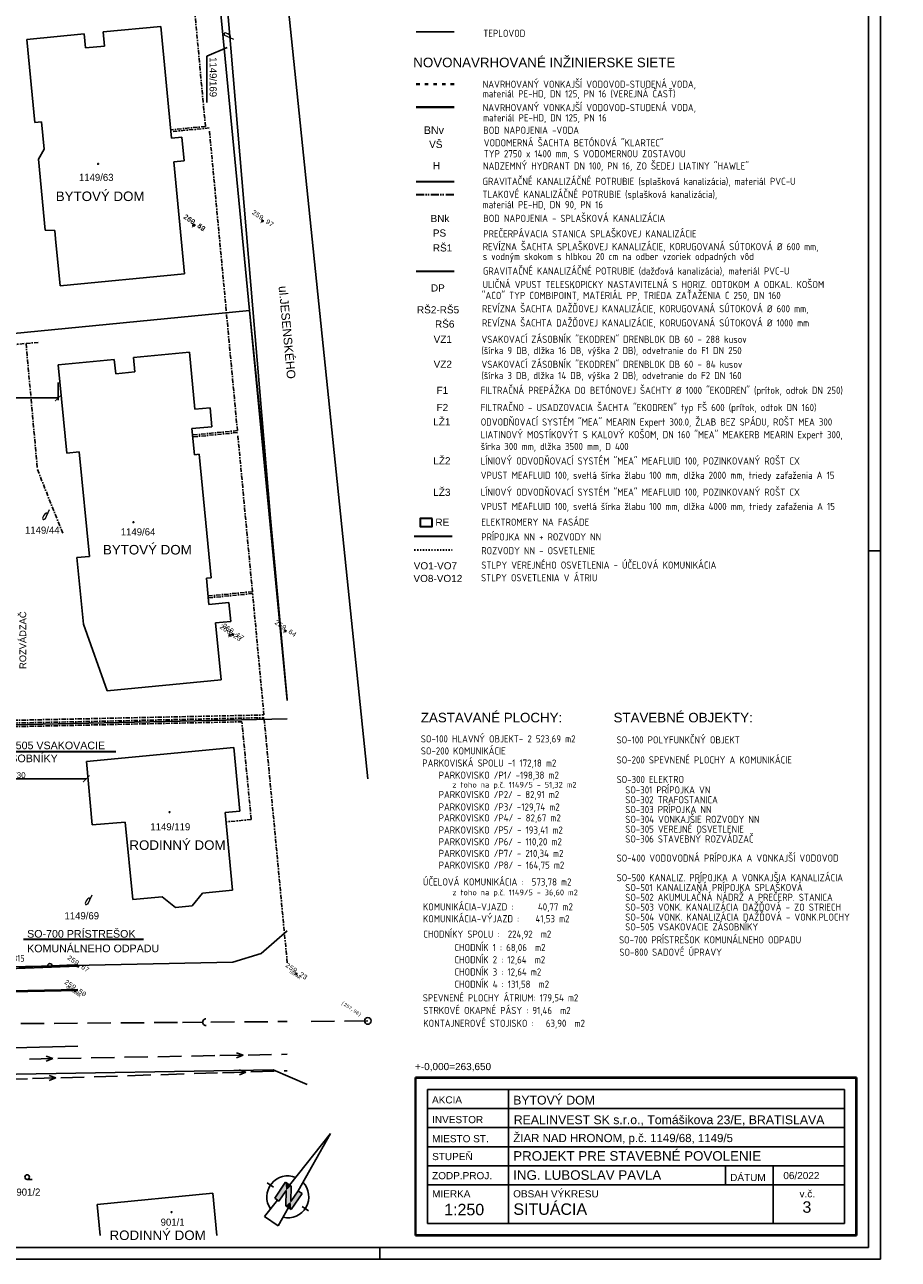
# Model space of a CAD drawing. Extents: x 4743276 to 9726129, y -4307434 to -1665362.
# Tile 57 of 121: x 4902258 to 4993869, y -2115181 to -1985786. Entities that reach past the tile are written whole.
import ezdxf
from ezdxf.enums import TextEntityAlignment as Align

# ---------------------------------------------------------------- set-up
doc = ezdxf.new("R2010")
doc.units = 0
doc.header["$MEASUREMENT"] = 0
for name, pattern in [('ACAD_ISO03W100', [30, 12, -18]), ('ACAD_ISO12W100', [22, 12, -3, 0.5, -3, 0.5, -3]), ('BODKOCIARKOVANA_3', [5.6, 3, -1.3, 0, -1.3])]:
    doc.linetypes.add(name, pattern=pattern)
doc.layers.get('0').update_dxf_attribs({"linetype": 'CONTINUOUS'})
doc.layers.get('Defpoints').update_dxf_attribs({"color": 61, "linetype": 'CONTINUOUS'})
for name, color, linetype in [('body', 7, 'CONTINUOUS'), ('KÓTY', 4, 'CONTINUOUS'), ('MÚRY', 1, 'CONTINUOUS'), ('POZEMOK', 8, 'CONTINUOUS'), ('siete', 6, 'CONTINUOUS'), ('TENKÁ', 7, 'CONTINUOUS'), ('Výšky', 64, 'CONTINUOUS'), ('ZARIADOVACIE', 144, 'CONTINUOUS')]:
    doc.layers.add(name, color=color, linetype=linetype)
doc.styles.add('ARIAL', font='arial.ttf')
doc.styles.add('MONOTXT', font='MONOTXT', dxfattribs={"height": 0.2})
doc.styles.add('ROMANS', font='ROMANS', dxfattribs={"height": 0.2})
doc.styles.get("Standard").update_dxf_attribs({"font": 'TXT', "width": 0.612})
doc.styles.add('styl1', font='arial.ttf')
doc.styles.add('Style-Arial', font='arial.ttf')
doc.styles.add('STYLE1', font='isocp.shx')
doc.dimstyles.new('STANDARD 200', dxfattribs={"dimtxt": 600, "dimasz": 700, "dimexe": 10, "dimexo": 200, "dimgap": 100, "dimtad": 1, "dimdsep": 46, "dimlunit": 6, "dimtxsty": 'Style-Arial', "dimblk": 'ARCHTICK', "dimblk1": 'OBLIQUE', "dimblk2": 'ARCHTICK', "dimcen": 2.5, "dimse1": 1, "dimse2": 1, "dimadec": 0, "dimazin": 0, "dimtfac": 1, "dimtmove": 1, "dimatfit": 3, "dimldrblk": 'OBLIQUE', "dimfxl": 1, "dimtolj": 1, "dimtzin": 0, "dimarcsym": 0})
doc.dimstyles.new('STANDARD 250', dxfattribs={"dimtxt": 700, "dimasz": 750, "dimexe": 10, "dimexo": 200, "dimgap": 100, "dimtad": 1, "dimdsep": 46, "dimlunit": 6, "dimtxsty": 'STYLE1', "dimblk1": 'OBLIQUE', "dimblk2": 'OBLIQUE', "dimsah": 1, "dimcen": 2.5, "dimse1": 1, "dimse2": 1, "dimadec": 0, "dimazin": 0, "dimtfac": 1, "dimtmove": 1, "dimatfit": 3, "dimldrblk": 'OBLIQUE', "dimfxl": 1, "dimtolj": 1, "dimtzin": 0, "dimarcsym": 0})

# ---------------------------------------------------------------- blocks, each defined once
blk = doc.blocks.new('Sev16')
for p, q in [((0, 32.01), (-2.16, 4.5)), ((0, 32.01), (0, 32.01)), ((0, 32.01), (2.16, 4.5)), ((-7.22, 0), (-10.41, 0)), ((-4.21, 4.5), (-1.41, 4.5)), ((-4.21, 4.5), (-4.21, -3.58)), ((-4.21, -3.58), (-4.21, 4.36)), ((1.38, -3.58), (-2.11, 1.85)), ((-2.11, 1.85), (-2.11, -3.61)), ((-1.41, 4.5), (2.11, -0.97)), ((2.11, -0.97), (2.11, 4.53)), ((4.21, 4.5), (2.11, 4.5)), ((4.21, -3.58), (4.21, 4.5)), ((7.22, 0), (10.41, 0)), ((-4.21, -3.58), (-2.11, -3.58)), ((-3.47, -12.25), (-2.79, -3.58)), ((4.21, -3.58), (1.38, -3.58)), ((3.47, -12.25), (2.79, -3.58)), ((-3.47, -12.25), (3.47, -12.25))]:
    blk.add_line(p, q)
for start, end in [(102.0008, 249.0363), (290.9637, 77.999)]:
    blk.add_arc((0, 0), 8.81, start, end)
for points in [[(-4.21, -3.58), (-2.11, -3.58), (-4.21, 4.5), (-2.11, 1.85)], [(-2.11, 1.85), (-1.41, 4.5), (-4.21, 4.5)], [(1.38, -3.58), (2.11, -0.97), (-2.11, 1.85), (-1.41, 4.5)], [(4.21, -3.58), (4.21, 4.5), (2.11, -0.97), (2.11, 4.5)], [(1.38, -3.58), (4.21, -3.58), (2.11, -0.97)]]:
    blk.add_solid(points)
blk = doc.blocks.new('_ArchTick')
at = {"color": 0, "linetype": 'ByBlock', "const_width": 0.15}
blk.add_lwpolyline([(-0.5, -0.5), (0.5, 0.5)], dxfattribs=at)
blk = doc.blocks.new('*D42227')
at = {"layer": 'Defpoints', "color": 0}
for p in [(4881994, -2021484), (4905774, -2021884), (4905774, -2024895)]:
    blk.add_point(p, dxfattribs=at)
at = {"layer": 'ZARIADOVACIE', "color": 0, "lineweight": -2}
blk.add_line((4881994, -2024895), (4905774, -2024895), dxfattribs=at)
at = {"layer": 'ZARIADOVACIE', "color": 0, "linetype": 'ByBlock', "lineweight": -2, "xscale": 700, "yscale": 700, "zscale": 700, "rotation": 180}
blk.add_blockref('_ArchTick', (4881994, -2024895), dxfattribs=at)
at = {"layer": 'ZARIADOVACIE', "color": 0, "linetype": 'ByBlock', "lineweight": -2, "xscale": 700, "yscale": 700, "zscale": 700}
blk.add_blockref('_ArchTick', (4905774, -2024895), dxfattribs=at)
at = {"layer": 'ZARIADOVACIE', "color": 0, "insert": (4896650, -2024377), "char_height": 600, "attachment_point": 5, "style": 'Style-Arial'}
blk.add_mtext('\\A1;23ﾠ780', dxfattribs=at)
blk = doc.blocks.new('_OBLIQUE')
at = {"color": 0, "linetype": 'ByBlock'}
blk.add_line((-0.5, -0.5), (0.5, 0.5), dxfattribs=at)
blk = doc.blocks.new('*D42228')
at = {"layer": 'Defpoints', "color": 0}
for p in [(4881994, -2062134), (4908724, -2062534), (4908724, -2064816)]:
    blk.add_point(p, dxfattribs=at)
at = {"layer": 'ZARIADOVACIE', "color": 0, "lineweight": -2}
blk.add_line((4881994, -2064816), (4908724, -2064816), dxfattribs=at)
at = {"layer": 'ZARIADOVACIE', "color": 0, "linetype": 'ByBlock', "lineweight": -2, "xscale": 700, "yscale": 700, "zscale": 700, "rotation": 180}
blk.add_blockref('_ArchTick', (4881994, -2064816), dxfattribs=at)
at = {"layer": 'ZARIADOVACIE', "color": 0, "linetype": 'ByBlock', "lineweight": -2, "xscale": 700, "yscale": 700, "zscale": 700}
blk.add_blockref('_ArchTick', (4908724, -2064816), dxfattribs=at)
at = {"layer": 'ZARIADOVACIE', "color": 0, "insert": (4900802, -2064445), "char_height": 600, "attachment_point": 5, "style": 'Style-Arial'}
blk.add_mtext('\\A1;26ﾠ730', dxfattribs=at)
blk = doc.blocks.new('*D42269')
at = {"layer": 'Defpoints', "color": 0}
for p in [(4900502, -2083930), (4899687, -2084851), (4900502, -2084851)]:
    blk.add_point(p, dxfattribs=at)
at = {"layer": 'KÓTY', "color": 0, "lineweight": -2}
blk.add_line((4899687, -2083930), (4900502, -2083930), dxfattribs=at)
at = {"layer": 'KÓTY', "color": 0, "linetype": 'ByBlock', "lineweight": -2, "xscale": 750, "yscale": 750, "zscale": 750, "rotation": 180}
blk.add_blockref('_OBLIQUE', (4899687, -2083930), dxfattribs=at)
at = {"layer": 'KÓTY', "color": 0, "linetype": 'ByBlock', "lineweight": -2, "xscale": 750, "yscale": 750, "zscale": 750}
blk.add_blockref('_OBLIQUE', (4900502, -2083930), dxfattribs=at)
at = {"layer": 'KÓTY', "color": 0, "insert": (4901630, -2083636), "char_height": 700, "attachment_point": 5, "style": 'STYLE1'}
blk.add_mtext('\\A1;815', dxfattribs=at)

msp = doc.modelspace()

# ---------------------------------------------------------------- linework, layer by layer
for q in [(4923480, -1988169), (4921363, -1993935.5)]:
    msp.add_line((4921363, -1989100), q)
at = {"layer": 'body', "color": 1, "linetype": 'Continuous'}
for p, q in [((4919973.556, -2006799.071), (4919834.733, -2006826.056)), ((4920010.268, -2006780.41), (4919871.445, -2006807.394)), ((4919973.556, -2006799.071), (4919946.572, -2006660.248)), ((4919973.556, -2006799.071), (4920112.379, -2006772.087)), ((4919973.556, -2006799.071), (4920000.541, -2006937.894)), ((4920010.268, -2006780.41), (4919983.283, -2006641.587)), ((4920010.268, -2006780.41), (4920149.091, -2006753.425)), ((4920010.268, -2006780.41), (4920037.252, -2006919.233)), ((4927185.779, -2006355.211), (4927046.956, -2006382.196)), ((4927185.779, -2006355.211), (4927158.794, -2006216.388)), ((4927185.779, -2006355.211), (4927324.602, -2006328.227)), ((4927185.779, -2006355.211), (4927212.763, -2006494.035)), ((4923784.171, -2049757.159), (4923757.186, -2049618.336)), ((4924081.041, -2049687.207), (4924054.056, -2049548.384)), ((4929566.57, -2049324.702), (4929427.747, -2049351.686)), ((4929566.57, -2049324.702), (4929539.586, -2049185.879)), ((4929566.57, -2049324.702), (4929705.394, -2049297.717)), ((4929566.57, -2049324.702), (4929593.555, -2049463.525)), ((4923784.171, -2049757.159), (4923645.347, -2049784.143)), ((4923784.171, -2049757.159), (4923922.994, -2049730.174)), ((4923784.171, -2049757.159), (4923811.155, -2049895.982)), ((4924081.041, -2049687.207), (4923942.217, -2049714.192)), ((4924081.041, -2049687.207), (4924219.864, -2049660.223)), ((4924081.041, -2049687.207), (4924108.025, -2049826.03)), ((4907828.576, -2084462.154), (4907689.753, -2084489.138)), ((4907828.576, -2084462.154), (4907801.592, -2084323.331)), ((4907828.576, -2084462.154), (4907967.399, -2084435.169)), ((4907828.576, -2084462.154), (4907855.561, -2084600.977)), ((4930722.062, -2085260.519), (4930583.239, -2085287.504)), ((4930722.062, -2085260.519), (4930695.078, -2085121.696)), ((4930722.062, -2085260.519), (4930860.885, -2085233.535)), ((4930722.062, -2085260.519), (4930749.047, -2085399.342)), ((4907521.334, -2087013.537), (4907382.511, -2087040.521)), ((4907521.334, -2087013.537), (4907494.35, -2086874.714)), ((4907521.334, -2087013.537), (4907660.157, -2086986.552)), ((4907521.334, -2087013.537), (4907548.319, -2087152.36))]:
    msp.add_line(p, q, dxfattribs=at)
at = {"layer": 'MÚRY', "linetype": 'Continuous'}
for p, q in [((4916520.062, -1985960.246), (4910495.564, -1986540.609)), ((4917652.082, -1997676.262), (4916520.062, -1985960.246)), ((4908503.079, -1986740.62), (4902478.581, -1987320.984)), ((4902478.581, -1987320.984), (4903321.768, -1996031.692)), ((4908647.593, -1988225.247), (4908503.079, -1986740.62)), ((4910495.564, -1986540.609), (4910642.776, -1988039.118)), ((4910642.776, -1988039.118), (4908647.593, -1988225.247)), ((4903321.768, -1996031.692), (4904021.085, -1995960.59)), ((4904021.085, -1995960.59), (4904302.408, -1998816.086)), ((4918748.199, -1997571.249), (4917652.082, -1997676.262)), ((4918987.126, -2000060.408), (4918748.199, -1997571.249)), ((4904302.408, -1998816.086), (4903703.096, -1999883.431)), ((4903703.096, -1999883.431), (4904422.772, -2007328.736)), ((4917891.009, -2000165.421), (4918987.126, -2000060.408)), ((4919031.319, -2011887.029), (4917891.009, -2000165.421)), ((4904422.772, -2007328.736), (4905432.116, -2007370.252)), ((4905432.116, -2007370.252), (4905505.137, -2008227.671)), ((4905505.137, -2008227.671), (4905994.371, -2013153.354)), ((4905994.371, -2013153.354), (4919031.319, -2011887.029)), ((4911657.807, -2020869.473), (4905783.12, -2021442.327)), ((4911805.019, -2022367.982), (4911657.807, -2020869.473)), ((4919527.676, -2020110.491), (4913652.99, -2020683.344)), ((4913652.99, -2020683.344), (4913791.912, -2022176.261)), ((4920097.246, -2026079.46), (4919527.676, -2020110.491)), ((4905783.12, -2021442.327), (4906681.61, -2030696.948)), ((4913791.912, -2022176.261), (4911805.019, -2022367.982)), ((4921695.629, -2025927.241), (4920097.246, -2026079.46)), ((4921881.758, -2027922.424), (4921695.629, -2025927.241)), ((4919794.991, -2028119.151), (4921881.758, -2027922.424)), ((4920060.318, -2030855.299), (4919794.991, -2028119.151)), ((4906681.61, -2030696.948), (4907974.777, -2030568.04)), ((4907974.777, -2030568.04), (4909038.783, -2041526.511)), ((4920562.584, -2030808.092), (4920060.318, -2030855.299)), ((4921810.02, -2043747.864), (4920562.584, -2030808.092)), ((4909038.783, -2041526.511), (4907742.917, -2041641.537)), ((4907742.917, -2041641.537), (4908420.783, -2048612.34)), ((4921316.044, -2043800.663), (4921810.02, -2043747.864)), ((4921581.371, -2046536.81), (4921316.044, -2043800.663)), ((4923673.73, -2046331.792), (4921581.371, -2046536.81)), ((4923859.859, -2048326.975), (4923673.73, -2046331.792)), ((4922275.358, -2048476.496), (4923859.859, -2048326.975)), ((4908420.783, -2048612.34), (4910904.096, -2055606.778)), ((4922853.218, -2054451.057), (4922275.358, -2048476.496)), ((4910904.096, -2055606.778), (4922853.218, -2054451.057)), ((4924176.595, -2061555.708), (4908728.385, -2063017.006)), ((4924806.279, -2068204.52), (4924176.595, -2061555.708)), ((4908728.385, -2063017.006), (4909349.778, -2069660.225)), ((4923285.598, -2068348.839), (4924806.279, -2068204.52)), ((4924051.505, -2076476.685), (4923285.598, -2068348.839)), ((4909349.778, -2069660.225), (4912796.036, -2069379.325)), ((4912796.036, -2069379.325), (4913609.377, -2077454.731)), ((4920901.782, -2076800.793), (4924051.505, -2076476.685)), ((4913609.377, -2077454.731), (4916667.321, -2077177.277)), ((4916667.321, -2077177.277), (4918073.011, -2078294.298)), ((4919807.324, -2078137.267), (4920901.782, -2076800.793)), ((4918073.011, -2078294.298), (4919807.324, -2078137.267)), ((4921985.345, -2108241.974), (4909844.57, -2109449.356)), ((4922418.483, -2112681), (4921985.345, -2108241.974)), ((4909844.57, -2109449.356), (4910177.476, -2112681))]:
    msp.add_line(p, q, dxfattribs=at)
at = {"layer": 'POZEMOK', "linetype": 'Continuous'}
for p, q in [((4928368.193, -1969181), (4938233.5, -2064832.218)), ((4925830.63, -2015737.429), (4922457.881, -1980894.596)), ((4925830.63, -2015737.429), (4922457.881, -1980894.596)), ((4923234.9, -1980815.593), (4928048.112, -2037521.725)), ((4923234.9, -1980815.593), (4928048.112, -2037521.725)), ((4894392.604, -2018801.317), (4925830.63, -2015737.429)), ((4929792.5, -2056613.846), (4925830.63, -2015737.429)), ((4928048.112, -2037521.725), (4925830.63, -2015737.429)), ((4928048.112, -2037521.725), (4929792.5, -2056508.363)), ((4928048.112, -2037521.725), (4929792.5, -2056508.363)), ((4921810.02, -2043747.864), (4921316.044, -2043800.663)), ((4898242.785, -2059213.23), (4929792.5, -2058537.41)), ((4898242.785, -2059213.23), (4929792.5, -2058537.41)), ((4929792.5, -2080766.467), (4927066.41, -2083130.079)), ((4927066.41, -2083130.079), (4929792.5, -2080766.467)), ((4927066.41, -2083130.079), (4924082.657, -2084048.622)), ((4924082.657, -2084048.622), (4927066.41, -2083130.079)), ((4924082.657, -2084048.622), (4900676.958, -2084521.097)), ((4900676.958, -2084521.097), (4924082.657, -2084048.622)), ((4890577.573, -2095971.115), (4928320.64, -2095326.579)), ((4890577.573, -2095971.115), (4928320.64, -2095326.579)), ((4928320.64, -2095326.579), (4931893.076, -2096843.616))]:
    msp.add_line(p, q, dxfattribs=at)
at = {"layer": 'siete', "linetype": 'BODKOCIARKOVANA_3', "lineweight": 25, "ltscale": 150}
for p, q in [((4921213.195, -1996447.702), (4920026.461, -1983726.657)), ((4921213.195, -1996447.702), (4917567.619, -1996804.911)), ((4921605.068, -1996610.263), (4917587.123, -1997003.958)), ((4924564.44, -2028332.88), (4921605.068, -1996610.263)), ((4924564.44, -2028332.88), (4919860.412, -2028793.8)), ((4924583.017, -2028532.018), (4919879.915, -2028992.847)), ((4926138.727, -2045208.245), (4924583.017, -2028532.018)), ((4926138.727, -2045208.245), (4921496.446, -2045663.115)), ((4926158.23, -2045407.292), (4921515.949, -2045862.162)), ((4927344.964, -2058128.338), (4926158.23, -2045407.292)), ((4897720.381, -2058762.921), (4927344.964, -2058128.338)), ((4897720.381, -2059051.921), (4927358.666, -2058417.044)), ((4929792.5, -2084115.82), (4927358.666, -2058417.044)), ((4897720.381, -2059427.421), (4925038.547, -2058842.243)), ((4926009.5, -2069094.5), (4925038.547, -2058842.243)), ((4926009.5, -2069094.5), (4923379.219, -2069342.358))]:
    msp.add_line(p, q, dxfattribs=at)
at = {"layer": 'siete', "color": 40, "linetype": 'Continuous'}
msp.add_line((4943322.978, -1986521.2), (4947300.396, -1986521.2), dxfattribs=at)
at = {"layer": 'siete', "color": 5, "linetype": 'ACAD_ISO03W100', "lineweight": 40, "ltscale": 30}
msp.add_line((4943322.978, -1992013.074), (4947300.396, -1992013.074), dxfattribs=at)
at = {"layer": 'siete', "color": 5, "lineweight": 40, "ltscale": 50}
msp.add_line((4943322.978, -1994435.074), (4947300.396, -1994435.074), dxfattribs=at)
at = {"layer": 'siete', "color": 47, "lineweight": 35, "ltscale": 0.25}
msp.add_line((4943322.978, -2002222.036), (4947300.396, -2002222.036), dxfattribs=at)
at = {"layer": 'siete', "color": 47, "linetype": 'ACAD_ISO12W100', "lineweight": 35, "ltscale": 70}
msp.add_line((4943322.978, -2003581.036), (4947300.396, -2003581.036), dxfattribs=at)
at = {"layer": 'siete', "color": 55, "lineweight": 35, "ltscale": 0.8}
msp.add_line((4943322.978, -2011616.207), (4947300.396, -2011616.207), dxfattribs=at)
at = {"layer": 'siete', "color": 110, "linetype": 'BODKOCIARKOVANA_3', "lineweight": 25, "ltscale": 150}
for p, q in [((4893385.104, -2020017.817), (4902402.104, -2019193.317)), ((4902402.104, -2019193.317), (4903747.104, -2019091.317)), ((4902402.104, -2019193.317), (4903594.604, -2032419.317)), ((4903594.604, -2032419.317), (4906294.604, -2039188.817))]:
    msp.add_line(p, q, dxfattribs=at)
at = {"layer": 'siete', "lineweight": 35}
msp.add_line((4943116.978, -2039381.882), (4947094.396, -2039381.882), dxfattribs=at)
at = {"layer": 'siete', "linetype": 'ACAD_ISO03W100', "lineweight": 35, "ltscale": 10}
msp.add_line((4943116.978, -2040828.053), (4947094.396, -2040828.053), dxfattribs=at)
at = {"layer": 'siete', "color": 47, "linetype": 'Continuous'}
for p, q in [((4904295.336, -2090465.787), (4901845.369, -2090483.875)), ((4907795.141, -2090438.123), (4905345.443, -2090457.599)), ((4911294.945, -2090410.459), (4908845.248, -2090429.936)), ((4914794.749, -2090382.796), (4912345.052, -2090402.272)), ((4918295.383, -2090355.691), (4915844.856, -2090374.608)), ((4920919.822, -2090334.664), (4918820.436, -2090351.598)), ((4924244.884, -2090308.551), (4921795.187, -2090328.028)), ((4927744.13, -2090281.716), (4925294.992, -2090300.364)), ((4929792.5, -2090265.823), (4928794.237, -2090273.529)), ((4934744.567, -2090226.948), (4932294.041, -2090245.866)), ((4938244.372, -2090199.285), (4935794.675, -2090218.761))]:
    msp.add_line(p, q, dxfattribs=at)
at = {"layer": 'siete', "color": 5, "linetype": 'Continuous'}
for p, q in [((4925161.064, -2093780.434), (4924456.272, -2093530.608)), ((4902764.716, -2094190.694), (4905214.55, -2094145.979)), ((4905214.55, -2094145.979), (4904509.757, -2093896.153)), ((4905214.55, -2094145.979), (4904518.845, -2094420.957)), ((4905739.912, -2094136.063), (4908188.917, -2094090.789)), ((4909239.083, -2094071.785), (4911688.916, -2094027.07)), ((4912738.253, -2094007.507), (4915188.087, -2093962.792)), ((4916237.423, -2093943.229), (4918687.257, -2093898.514)), ((4919737.423, -2093879.51), (4922186.427, -2093834.236)), ((4922711.231, -2093825.149), (4925161.064, -2093780.434)), ((4925161.064, -2093780.434), (4924466.189, -2094055.971)), ((4925686.427, -2093770.518), (4928135.432, -2093725.244)), ((4929185.597, -2093706.24), (4929792.5, -2093695.162)), ((4903069.225, -2096246.426), (4905518.116, -2096170.92)), ((4905518.116, -2096170.92), (4904810.778, -2095930.233)), ((4905518.116, -2096170.92), (4904826.247, -2096454.516)), ((4906042.958, -2096154.621), (4908491.849, -2096079.115)), ((4909540.974, -2096047.347), (4911989.865, -2095971.841)), ((4913039.549, -2095939.244), (4915488.44, -2095863.738)), ((4916538.125, -2095831.141), (4918986.187, -2095755.076)), ((4920035.871, -2095722.479), (4922484.762, -2095646.973)), ((4923009.604, -2095630.674), (4925458.495, -2095555.168)), ((4925458.495, -2095555.168), (4924751.157, -2095314.481)), ((4925458.495, -2095555.168), (4924767.456, -2095839.324)), ((4925983.338, -2095538.87), (4928432.228, -2095463.363)), ((4929481.354, -2095431.596), (4929792.5, -2095422.002)), ((4900095.492, -2096338.231), (4902544.383, -2096262.724))]:
    msp.add_line(p, q, dxfattribs=at)
at = {"layer": 'siete', "color": 6, "lineweight": 35, "ltscale": 0.25}
msp.add_lwpolyline([(4945004.226, -2037526.533), (4943744.199, -2037526.533), (4943744.199, -2038374.571), (4945004.226, -2038374.571)], close=True, dxfattribs=at)
at = {"layer": 'siete', "color": 47, "linetype": 'Continuous'}
msp.add_circle((4938244.372, -2090199.285), 350, dxfattribs=at)
msp.add_arc((4921269.893, -2090332.293), 350, 90.44894723, 270.44894724, dxfattribs=at)
at = {"layer": 'TENKÁ', "ltscale": 0.25}
for p, q in [((4991983.5, -1912166), (4991983.5, -2115181)), ((4990733.5, -1913416), (4990733.5, -2113931)), ((4959879.817, -2013280), (4959765.817, -2013350.5)), ((4990733.5, -2040931), (4991983.5, -2040931)), ((4944483.5, -2111431), (4944483.5, -2097381)), ((4988233.5, -2097381), (4944483.5, -2097381)), ((4952983.5, -2111431), (4952983.5, -2097381)), ((4988233.5, -2111431), (4988233.5, -2097381)), ((4988233.5, -2099381), (4944483.5, -2099381)), ((4988233.5, -2101381), (4944483.5, -2101381)), ((4988233.5, -2103381), (4944483.5, -2103381)), ((4988233.5, -2103381), (4944483.5, -2103381)), ((4988233.5, -2105381), (4944483.5, -2105381)), ((4988233.5, -2105381), (4944483.5, -2105381)), ((4975733.5, -2107381), (4975733.5, -2105381)), ((4980733.5, -2111431), (4980733.5, -2105381)), ((4902515.226, -2106802.401), (4903055.226, -2106802.401)), ((4988233.5, -2107381), (4944483.5, -2107381)), ((4988233.5, -2111431), (4944483.5, -2111431)), ((4990733.5, -2113931), (4744526.5, -2113931)), ((4939483.5, -2113931), (4939483.5, -2115181)), ((4939483.5, -2113931), (4939483.5, -2115181)), ((4991983.5, -2115181), (4743276.5, -2115181))]:
    msp.add_line(p, q, dxfattribs=at)
at = {"layer": 'TENKÁ', "color": 30, "lineweight": 35, "ltscale": 0.25}
for p, q in [((4899208.5, -2061975), (4911808.5, -2061975)), ((4902121, -2081631), (4914715.58, -2081631))]:
    msp.add_line(p, q, dxfattribs=at)
at = {"layer": 'TENKÁ', "color": 7, "linetype": 'Continuous'}
for p, q in [((4901660.235, -2084561.917), (4903163.809, -2084503.763)), ((4903163.809, -2084503.763), (4904667.942, -2084444.779)), ((4904667.942, -2084444.779), (4905157.019, -2084426.069)), ((4905157.019, -2084426.069), (4906661.152, -2084367.085)), ((4906661.152, -2084367.085), (4907822.955, -2084322.06)), ((4900852.031, -2087048.343), (4907828.576, -2086907.305)), ((4900854.121, -2087148.321), (4907828.576, -2087007.326))]:
    msp.add_line(p, q, dxfattribs=at)
at = {"layer": 'TENKÁ', "lineweight": 40, "ltscale": 0.25}
for p, q in [((4943233.5, -2096131), (4943233.5, -2112681)), ((4989483.5, -2096131), (4943233.5, -2096131)), ((4989483.5, -2096141), (4943233.5, -2096141)), ((4989483.5, -2096151), (4943233.5, -2096151)), ((4943243.5, -2096131), (4943243.5, -2112681)), ((4943253.5, -2096131), (4943253.5, -2112681)), ((4989463.5, -2096131), (4989463.5, -2112681)), ((4989473.5, -2096131), (4989473.5, -2112681)), ((4989483.5, -2096131), (4989483.5, -2112681)), ((4989483.5, -2112661), (4943233.5, -2112661)), ((4989483.5, -2112671), (4943233.5, -2112671)), ((4989483.5, -2112681), (4943233.5, -2112681))]:
    msp.add_line(p, q, dxfattribs=at)
at = {"layer": 'TENKÁ', "color": 7, "linetype": 'Continuous', "flags": 128}
msp.add_lwpolyline([(4897996.431, -2059276.244), (4899322.632, -2071550.237), (4900502.665, -2084747.307), (4907828.576, -2084462.154)], dxfattribs=at)
at = {"layer": 'TENKÁ', "color": 7, "linetype": 'Continuous'}
msp.add_lwpolyline([(4907828.576, -2092827.102), (4890427.831, -2093299.662), (4878251.871, -2093525.574), (4865367.282, -2093800.628), (4855292.021, -2093971.893), (4851858.34, -2094364.632), (4850110.589, -2094927.917), (4847122.5, -2096940.565), (4846112.302, -2098353.801), (4844710.103, -2100949.462)], dxfattribs=at)
at = {"layer": 'TENKÁ', "ltscale": 0.25}
for centre, radius in [((4909950.55, -2000373.959), 50), ((4909950.55, -2000373.959), 50), ((4913665.55, -2037931.959), 50), ((4913665.55, -2037931.959), 50), ((4917459.55, -2068305.459), 50), ((4917459.55, -2068305.459), 50), ((4902515.226, -2106562.401), 240), ((4917668.05, -2110237.459), 50), ((4917668.05, -2110237.459), 50)]:
    msp.add_circle(centre, radius, dxfattribs=at)
at = {"layer": 'TENKÁ', "color": 7, "linetype": 'Continuous'}
msp.add_arc((4904912.404, -2084435.557), 245, 2.22904997, 182.22905002, dxfattribs=at)
msp.add_solid([(4907819.35, -2084322.04), (4907822.955, -2084322.06), (4907824.971, -2084462.134), (4907828.576, -2084462.154)], dxfattribs=at)
at = {"layer": 'ZARIADOVACIE', "color": 7}
msp.add_line((4905773.799, -2025137), (4905773.799, -2023300.5), dxfattribs=at)

# ---------------------------------------------------------------- block references
at = {"layer": 'TENKÁ', "ltscale": 0.25, "xscale": 250.00000000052, "yscale": 250.0000000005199, "zscale": 250.0000000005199, "rotation": 325.927229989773}
msp.add_blockref('Sev16', (4929848.704, -2108634.831), dxfattribs=at)

# ---------------------------------------------------------------- texts
at = {"color": 2, "linetype": 'Continuous', "style": 'MONOTXT'}
for s, p in [('V', (4919960.292, -2006790.124)), ('V', (4919997.003, -2006771.463)), ('V', (4927172.514, -2006346.264)), ('V', (4924067.776, -2049678.26)), ('V', (4929553.306, -2049315.755)), ('V', (4923770.906, -2049748.212)), ('SUPAK', (4930695.533, -2085242.625)), ('OBRUBNK', (4907466.618, -2086976.63))]:
    msp.add_text(s, height=300, rotation=326, dxfattribs=at).set_placement(p, align=Align.TOP_CENTER)
at = {"layer": 'MÚRY', "color": 0, "ltscale": 0.25, "style": 'Style-Arial'}
for s, p in [('NOVONAVRHOVANÉ INŽINIERSKE SIETE', (4943006.814, -1990244.901)), ('ZASTAVANÉ PLOCHY:', (4943800.491, -2058905.768)), ('STAVEBNÉ OBJEKTY:', (4964007.991, -2058905.768))]:
    msp.add_text(s, height=1000, dxfattribs=at).set_placement(p)
at = {"layer": 'siete', "color": 5, "lineweight": 35, "ltscale": 0.25}
for s, height, style, p in [('BNv', 800, 'styl1', (4944112.381, -1997240.994)), ('VŠ ', 750, 'Style-Arial', (4944668.752, -1998701.871)), ('H', 750, 'Style-Arial', (4945057.749, -2000938.447))]:
    msp.add_text(s, height=height, dxfattribs=dict(at, style=style)).set_placement(p)
at = {"layer": 'siete', "color": 47, "lineweight": 35, "ltscale": 0.25, "style": 'Style-Arial'}
for s, p in [('BNk', (4944816.381, -2006473.994)), ('PS', (4945057.749, -2007993.947)), ('RŠ1', (4945057.749, -2009555.447))]:
    msp.add_text(s, height=750, dxfattribs=at).set_placement(p)
at = {"layer": 'siete', "color": 55, "lineweight": 35, "ltscale": 0.25, "style": 'Style-Arial'}
for s, p in [('DP', (4944852.597, -2013750.704)), ('RŠ2-RŠ5', (4943392.771, -2016040.83)), ('RŠ6', (4945285.771, -2017532.33)), ('VZ1', (4945140.749, -2019129.715)), ('VZ2', (4945140.749, -2021743.215)), ('F1', (4945446.249, -2024479.715)), ('F2', (4945446.249, -2026279.715)), ('LŽ1', (4945100.62, -2027777.088)), ('LŽ2', (4945106.12, -2031866.588)), ('LŽ3', (4945100.62, -2035166.588))]:
    msp.add_text(s, height=750, dxfattribs=at).set_placement(p)
at = {"layer": 'siete', "lineweight": 35, "ltscale": 0.25, "style": 'Style-Arial'}
for s, p in [('RE', (4945327.667, -2038307.82)), ('VO1-VO7', (4943054.667, -2042871.32)), ('VO8-VO12', (4943024.167, -2044198.82))]:
    msp.add_text(s, height=750, dxfattribs=at).set_placement(p)
at = {"layer": 'TENKÁ', "linetype": 'Continuous', "style": 'ROMANS', "oblique": 25.5, "width": 0.612}
msp.add_text('d', height=1000, rotation=270, dxfattribs=at).set_placement((4923179.482, -1986478.834))
at = {"layer": 'TENKÁ', "ltscale": 0.25, "style": 'STYLE1'}
for s, height, p in [('TEPLOVOD', 750, (4950349.127, -1987064.409)), ('materiál PE-HD, DN 125, PN 16 (VEREJNÁ ČASŤ)', 750, (4950291.434, -1993402.283)), ('NAVRHOVANÝ VONKAJŠÍ VODOVOD-STUDENÁ VODA,', 750, (4950291.434, -1992402.283)), ('NAVRHOVANÝ VONKAJŠÍ VODOVOD-STUDENÁ VODA,', 750, (4950291.434, -1994850.283)), ('materiál PE-HD, DN 125, PN 16', 750, (4950324.65, -1995919.05)), ('BOD NAPOJENIA -VODA', 750, (4950349.127, -1997224.371)), ('VODOMERNÁ ŠACHTA BETÓNOVÁ "KLARTEC" ', 750, (4950395.15, -1998539.755)), ('TYP 2750 x 1400 mm, S VODOMERNOU ZOSTAVOU', 750, (4950395.15, -1999685.255)), ('NADZEMNÝ HYDRANT DN 100, PN 16, ZO ŠEDEJ LIATINY "HAWLE"', 750, (4950318.65, -2000967.83)), ('GRAVITAČNÉ KANALIZÁČNÉ POTRUBIE (splašková kanalizácia), materiál PVC-U', 750, (4950270.934, -2002580.998)), ('TLAKOVÉ KANALIZÁČNÉ POTRUBIE (splašková kanalizácia), ', 750, (4950270.934, -2003939.998)), ('materiál PE-HD, DN 90, PN 16', 750, (4950270.934, -2005022.998)), ('BOD NAPOJENIA - SPLAŠKOVÁ KANALIZÁCIA', 750, (4950349.127, -2006457.371)), ('PREČERPÁVACIA STANICA SPLAŠKOVEJ KANALIZÁCIE', 750, (4950349.127, -2008073.998)), ('REVÍZNA ŠACHTA SPLAŠKOVEJ KANALIZÁCIE, KORUGOVANÁ SÚTOKOVÁ %%C 600 mm,', 750, (4950293.65, -2009423.881)), ('s vodným skokom s hlbkou 20 cm na odber vzoriek odpadných vôd', 750, (4950293.65, -2010459.881)), ('GRAVITAČNÉ KANALIZÁČNÉ POTRUBIE (dažďová kanalizácia), materiál PVC-U', 750, (4950307.934, -2011975.169)), ('ULIČNÁ VPUST TELESKOPICKY NASTAVITELNÁ S HORIZ. ODTOKOM A ODKAL. KOŠOM', 750, (4950265.15, -2013391.968)), ('"ACO" TYP COMBIPOINT, MATERIÁL PP, TRIEDA ZAŤAŽENIA C 250, DN 160', 750, (4950187.15, -2014533.968)), ('REVÍZNA ŠACHTA DAŽĎOVEJ KANALIZÁCIE, KORUGOVANÁ SÚTOKOVÁ %%C 600 mm,', 750, (4950214.65, -2015926.881)), ('REVÍZNA ŠACHTA DAŽĎOVEJ KANALIZÁCIE, KORUGOVANÁ SÚTOKOVÁ %%C 1000 mm', 750, (4950214.65, -2017418.381)), ('VSAKOVACÍ ZÁSOBNÍK "EKODREN" DRENBLOK DB 60 - 288 kusov', 750, (4950159.65, -2019134.968)), ('(šírka 9 DB, dlžka 16 DB, výška 2 DB), odvetranie do F1 DN 250', 750, (4950159.65, -2020312.968)), ('VSAKOVACÍ ZÁSOBNÍK "EKODREN" DRENBLOK DB 60 - 84 kusov', 750, (4950159.65, -2021755.468)), ('(šírka 3 DB, dlžka 14 DB, výška 2 DB), odvetranie do F2 DN 160', 750, (4950159.65, -2022933.468)), ('FILTRAČNÁ PREPÁŽKA DO BETÓNOVEJ ŠACHTY %%C 1000 "EKODREN" (prítok, odtok DN 250)', 750, (4950083.15, -2024484.968)), ('FILTRAČNO - USADZOVACIA ŠACHTA "EKODREN" typ FŠ 600 (prítok, odtok DN 160)', 750, (4950083.15, -2026284.968)), ('ODVODŇOVACÍ SYSTÉM "MEA" MEARIN Expert 300.0, ŽLAB BEZ SPÁDU, ROŠT MEA 300 ', 750, (4950083.15, -2027801.117)), ('LIATINOVÝ MOSTÍKOVÝT S KALOVÝ KOŠOM, DN 160 "MEA" MEAKERB MEARIN Expert 300, ', 750, (4950083.15, -2029129.117)), ('šírka 300 mm, dlžka 3500 mm, D 400', 750, (4950083.15, -2030365.117)), ('LÍNIOVÝ ODVODŇOVACÍ SYSTÉM "MEA" MEAFLUID 100, POZINKOVANÝ ROŠT CX', 750, (4950083.15, -2031887.117)), ('VPUST MEAFLUID 100, svetlá šírka žlabu 100 mm, dlžka 2000 mm, triedy zaťaženia A 15', 750, (4950083.15, -2033387.117)), ('LÍNIOVÝ ODVODŇOVACÍ SYSTÉM "MEA" MEAFLUID 100, POZINKOVANÝ ROŠT CX', 750, (4950083.15, -2035148.745)), ('VPUST MEAFLUID 100, svetlá šírka žlabu 100 mm, dlžka 4000 mm, triedy zaťaženia A 15', 750, (4950083.15, -2036648.745)), ('ELEKTROMERY NA FASÁDE', 750, (4950143.127, -2038294.233)), ('PRÍPOJKA NN + ROZVODY NN', 750, (4950143.127, -2039844.172)), ('ROZVODY NN - OSVETLENIE', 750, (4950143.127, -2041290.343)), ('STLPY VEREJNÉHO OSVETLENIA - ÚČELOVÁ KOMUNIKÁCIA ', 750, (4950143.127, -2042795.843)), ('STLPY OSVETLENIA V ÁTRIU', 750, (4950112.627, -2044123.343)), ('SO-100 HLAVNÝ OBJEKT- 2 523,69 m2', 750, (4943800.491, -2061015.935)), ('SO-100 POLYFUNKČNÝ OBJEKT', 750, (4964328.991, -2061116.935)), ('SO-200 KOMUNIKÁCIE', 750, (4943800.491, -2062276.435)), ('PARKOVISKÁ SPOLU -1 172,18 m2', 750, (4943954.991, -2063545.292)), ('SO-200 SPEVNENÉ PLOCHY A KOMUNIKÁCIE', 750, (4964328.991, -2063218.935)), ('PARKOVISKO /P1/ -198,38 m2', 750, (4945673.991, -2064811.792)), ('z toho na p.č. 1149/5 - 51,32 m2', 600, (4947103.491, -2065745.01)), ('SO-300 ELEKTRO', 750, (4964328.991, -2065264.435)), ('PARKOVISKO /P2/ - 82,91 m2', 750, (4945673.991, -2066849.594)), ('SO-301 PRÍPOJKA VN', 750, (4965235.991, -2066360.435)), ('PARKOVISKO /P3/ -129,74 m2', 750, (4945673.991, -2068150.222)), ('SO-302 TRAFOSTANICA', 750, (4965235.991, -2067388.935)), ('SO-303 PRÍPOJKA NN', 750, (4965235.991, -2068417.435)), ('PARKOVISKO /P4/ - 82,67 m2', 750, (4945673.991, -2069295.624)), ('SO-304 VONKAJŠIE ROZVODY NN', 750, (4965235.991, -2069445.935)), ('PARKOVISKO /P5/ - 193,41 m2', 750, (4945673.991, -2070565.51)), ('SO-305 VEREJNÉ OSVETLENIE', 750, (4965235.991, -2070474.435)), ('PARKOVISKO /P6/ - 110,20 m2', 750, (4945673.991, -2071790.01)), ('SO-306 STAVEBNÝ ROZVÁDZAČ', 750, (4965235.991, -2071502.935)), ('PARKOVISKO /P7/ - 210,34 m2', 750, (4945673.991, -2073014.51)), ('SO-400 VODOVODNÁ PRÍPOJKA A VONKAJŠÍ VODOVOD', 750, (4964328.991, -2073503.935)), ('PARKOVISKO /P8/ - 164,75 m2', 750, (4945673.991, -2074239.01)), ('ÚČELOVÁ KOMUNIKÁCIA :  573,78 m2', 750, (4944023.991, -2076007.526)), ('SO-500 KANALIZ. PRÍPOJKA A VONKAJŠIA KANALIZÁCIA', 750, (4964328.991, -2075560.935)), ('z toho na p.č. 1149/5 - 36,60 m2', 600, (4947103.491, -2077031.01)), ('SO-501 KANALIZAŇÁ PRÍPOJKA SPLAŠKOVÁ', 750, (4965235.991, -2076589.435)), ('SO-502 AKUMULAČNÁ NÁDRŽ A PREČERP. STANICA ', 750, (4965235.991, -2077617.935)), ('KOMUNIKÁCIA-VJAZD :      40,77 m2', 750, (4944023.991, -2078615.026)), ('SO-503 VONK. KANALIZÁCIA DAŽĎOVÁ - ZO STRIECH', 750, (4965235.991, -2078646.435)), ('KOMUNIKÁCIA-VÝJAZD :    41,53 m2', 750, (4944023.991, -2079862.026)), ('SO-504 VONK. KANALIZÁCIA DAŽĎOVÁ - VONK.PLOCHY', 750, (4965235.991, -2079690.935)), ('CHODNÍKY SPOLU :  224,92  m2', 750, (4944060.991, -2081473.568)), ('SO-505 VSAKOVACIE ZÁSOBNÍKY', 750, (4965235.991, -2080719.435)), ('CHODNÍK 1 : 68,06  m2', 750, (4947322.991, -2082874.792)), ('SO-700 PRÍSTREŠOK KOMUNÁLNEHO ODPADU', 750, (4964582.491, -2082076.435)), ('CHODNÍK 2 : 12,64  m2', 750, (4947322.991, -2084157.792)), ('SO-800 SADOVÉ ÚPRAVY', 750, (4964618.991, -2083366.935)), ('CHODNÍK 3 : 12,64 m2', 750, (4947322.991, -2085440.792)), ('CHODNÍK 4 : 131,58  m2', 750, (4947322.991, -2086723.792)), ('SPEVNENÉ PLOCHY ÁTRIUM: 179,54 m2', 750, (4944011.491, -2088149.292)), ('STRKOVÉ OKAPNÉ PÁSY : 91,46  m2', 750, (4944060.991, -2089473.892)), ('KONTAJNEROVÉ STOJISKO :   63,90  m2', 750, (4944060.991, -2090823.392))]:
    msp.add_text(s, height=height, dxfattribs=at).set_placement(p)
at = {"layer": 'TENKÁ', "ltscale": 0.25}
msp.add_text('1149/169', height=750, rotation=270, dxfattribs=at).set_placement((4921648.114, -1989184.872))
for s, p in [('1149/63', (4907947.249, -2002165.768)), ('1149/44', (4902289.956, -2039137.382)), ('1149/64', (4912334.164, -2039313.107)), ('1149/64', (4912334.164, -2039313.107)), ('1149/119', (4915437.995, -2070228.274)), ('1149/119', (4915437.995, -2070228.274)), ('1149/69', (4906430.176, -2079551.207)), ('1149/69', (4906430.176, -2079551.207)), ('901/2', (4901389.529, -2108511.288)), ('901/1', (4916514.954, -2111662.361))]:
    msp.add_text(s, height=750, dxfattribs=at).set_placement(p)
at = {"layer": 'TENKÁ', "style": 'Style-Arial'}
for s, p in [('BYTOVÝ DOM', (4910172.418, -2003269.165)), ('BYTOVÝ DOM', (4915121.418, -2040311.165)), ('RODINNÝ DOM', (4918282.418, -2071269.165)), ('RODINNÝ DOM', (4916200.418, -2112162.165))]:
    msp.add_text(s, height=1000, dxfattribs=at).set_placement(p, align=Align.TOP_CENTER)
msp.add_text('ul.JESENSKÉHO', height=900, rotation=275.27077599, dxfattribs=at).set_placement((4930228.609, -2017992.835), align=Align.TOP_CENTER)
at = {"layer": 'TENKÁ', "linetype": 'Continuous', "style": 'ROMANS', "oblique": 25.5, "width": 0.612}
for p in [(4903969.334, -2037640.018), (4908440.834, -2078006.018)]:
    msp.add_text('d', height=1000, dxfattribs=at).set_placement(p)
at = {"layer": 'TENKÁ', "color": 30, "lineweight": 35, "ltscale": 0.25, "style": 'Style-Arial'}
msp.add_text('ROZVÁDZAČ', height=700, rotation=90, dxfattribs=at).set_placement((4901974.184, -2050291.972), align=Align.MIDDLE)
at = {"layer": 'TENKÁ', "color": 30, "lineweight": 35, "ltscale": 0.25, "style": 'styl1'}
for s, p in [('SO-505 VSAKOVACIE', (4899327.745, -2061721.567)), ('ZÁSOBNÍKY', (4899327.745, -2063082.067)), ('SO-700 PRÍSTREŠOK ', (4902514.491, -2081468.935)), ('KOMUNÁLNEHO ODPADU', (4902514.491, -2082999.935))]:
    msp.add_text(s, height=800, dxfattribs=at).set_placement(p)
at = {"layer": 'TENKÁ', "lineweight": 40, "ltscale": 0.25, "style": 'ARIAL'}
for s, height, p in [('+-0,000=263,650', 750, (4943187.855, -2095353.708)), ('AKCIA', 750, (4944974.355, -2098845.208)), ('BYTOVÝ DOM', 920, (4953483.5, -2098958.581)), ('REALINVEST SK s.r.o., Tomášikova 23/E, BRATISLAVA', 920, (4953549.209, -2101017.478)), ('INVESTOR', 750, (4944983.5, -2100911.689)), ('MIESTO ST.', 750, (4944983.5, -2102911.689)), ('ŽIAR NAD HRONOM, p.č. 1149/68, 1149/5', 860, (4953495.626, -2102898.024)), ('STUPEŇ', 750, (4944983.5, -2104786.689)), ('PROJEKT PRE STAVEBNÉ POVOLENIE', 1000, (4953483.509, -2104844.058)), ('ZODP.PROJ.', 750, (4944983.5, -2106786.689)), ('ING. LUBOSLAV PAVLA', 1000, (4953485.007, -2106850.446)), ('DÁTUM     ', 750, (4976233.5, -2106981)), ('06/2022', 750, (4981809.998, -2106777.284)), ('OBSAH VÝKRESU', 750, (4953483.5, -2108691.544)), ('v.č.', 750, (4983510.494, -2108691.544)), ('MIERKA             ', 750, (4944983.5, -2108691.544)), ('SITUÁCIA', 1200, (4953505.178, -2110521.069)), ('3', 1200, (4983814.438, -2110302.278)), ('1:250', 1200, (4946245.886, -2110566.681))]:
    msp.add_text(s, height=height, dxfattribs=at).set_placement(p)
at = {"layer": 'Výšky', "linetype": 'Continuous', "style": 'MONOTXT'}
for s, p in [('259.97', (4927097.901, -2006295.937)), ('260.49', (4919906.404, -2006753.777)), ('260.52', (4919941.458, -2006733.997)), ('259.64', (4929479.522, -2049265.987)), ('260.23', (4923715.36, -2049710.746)), ('260.17', (4923982.385, -2049620.663)), ('259.67', (4907749.818, -2084409.031)), ('259.23', (4930624.236, -2085194.534)), ('259.50', (4907442.576, -2086960.414))]:
    msp.add_text(s, height=500, rotation=326, dxfattribs=at).set_placement(p, align=Align.CENTER)
msp.add_text('(257,96)', height=350, rotation=326, dxfattribs=at).set_placement((4936501.546, -2088956.186), align=Align.MIDDLE)

# ---------------------------------------------------------------- dimensions: what is measured, and where the dimension line sits
at = {"layer": 'KÓTY'}
dim = msp.add_linear_dim(base=(4900501.66, -2083930), p1=(4899686.66, -2084850.641), p2=(4900501.66, -2084850.641), dimstyle='STANDARD 250', override={"dimtxsty": 'STYLE1', "dimldrblk": 'OBLIQUE'}, dxfattribs=at)
dim.commit()
dim.dimension.update_dxf_attribs({"geometry": '*D42269', "text_midpoint": (4901630, -2084086), "dimtype": 160})
at = {"layer": 'ZARIADOVACIE', "color": 7}
for base, p1, p2, picture, middle in [((4905773.799, -2024895), (4881993.799, -2021484.048), (4905773.799, -2021884.048), '*D42227', (4896649.5, -2024784)), ((4908723.799, -2064816), (4881993.799, -2062134.048), (4908723.799, -2062534.048), '*D42228', (4900801.5, -2064852))]:
    dim = msp.add_linear_dim(base=base, p1=p1, p2=p2, dimstyle='STANDARD 200', override={"dimtxsty": 'Style-Arial', "dimldrblk": 'OBLIQUE'}, dxfattribs=at)
    dim.commit()
    dim.dimension.update_dxf_attribs({"geometry": picture, "text_midpoint": middle, "dimtype": 160})

doc.saveas('drawing.dxf')
